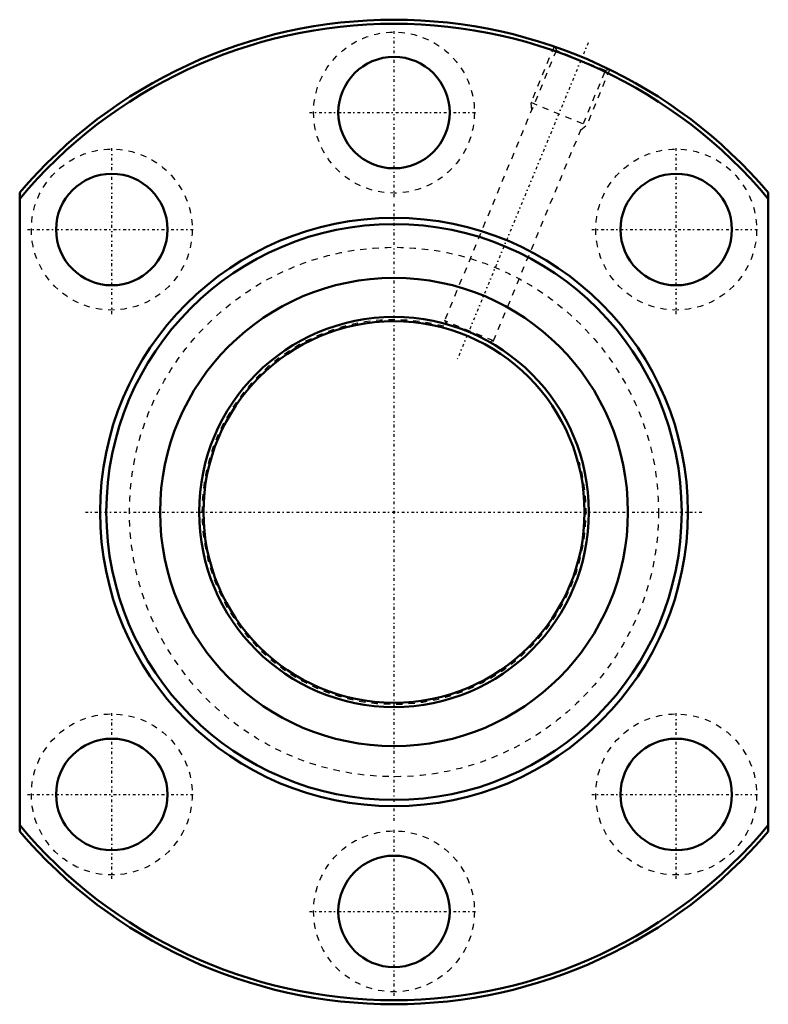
# Model space of a CAD drawing. Header units: millimetres. Extents: x -61 to 61, y -80 to 80.
import ezdxf

# ---------------------------------------------------------------- set-up
doc = ezdxf.new("R2010")
doc.units = ezdxf.units.MM
doc.linetypes.add('Center', pattern=[1.5, 0.45, -0.5, 0.05, -0.5])
doc.linetypes.add('Dashed', pattern=[2, 1, -1])
for name, color, linetype, lineweight in [('2d ConnectionPoints', 7, 'Continuous', 50), ('AM_0', 7, 'Continuous', 50), ('AM_5', 3, 'Continuous', 25), ('AM_7', 7, 'Center', 25), ('AM_9', 6, 'Dashed', 25)]:
    doc.layers.add(name, color=color, linetype=linetype, lineweight=lineweight)

# ---------------------------------------------------------------- blocks, each defined once
blk = doc.blocks.new('1_DK_6320_3RR0Nut_0_in_DK6320_3RRG1_156LC0_000_2')
at = {"layer": 'AM_0'}
for p, q in [((-60.5, -51.58), (-60.5, 51.58)), ((60.5, 51.58), (60.5, -51.58))]:
    blk.add_line(p, q, dxfattribs=at)
for centre, radius in [((0, 64.5), 9), ((-45.61, 45.61), 9), ((45.61, 45.61), 9), ((0, 0), 47.5), ((0, 0), 46.5), ((0, 0), 37.8), ((-45.61, -45.61), 9), ((45.61, -45.61), 9), ((0, -64.5), 9)]:
    blk.add_circle(centre, radius, dxfattribs=at)
for radius, start, end in [(79.5, 40.447, 139.553), (78.85, 39.8898, 140.1102), (78.85, 219.8898, 320.1102), (79.5, 220.447, 319.553)]:
    blk.add_arc((0, 0), radius, start, end, dxfattribs=at)
at = {"layer": 'AM_5', "linetype": 'Dashed'}
for p, q in [((25.87, 75.17), (22.14, 66.16)), ((34.86, 71.45), (31.13, 62.44)), ((22.29, 65.01), (22.14, 66.16)), ((22.14, 66.16), (31.13, 62.44)), ((30.21, 61.73), (31.13, 62.44))]:
    blk.add_line(p, q, dxfattribs=at)
at = {"layer": 'AM_7'}
for p, q in [((0, 50.85), (0, 78.15)), ((31.39, 75.77), (10.21, 24.65)), ((-13.65, 64.5), (13.65, 64.5)), ((-45.61, 31.96), (-45.61, 59.26)), ((45.61, 31.96), (45.61, 59.26)), ((0, -49.88), (0, 49.88)), ((-59.26, 45.61), (-31.96, 45.61)), ((31.96, 45.61), (59.26, 45.61)), ((-49.88, 0), (49.88, 0)), ((-45.61, -59.26), (-45.61, -31.96)), ((45.61, -59.26), (45.61, -31.96)), ((-59.26, -45.61), (-31.96, -45.61)), ((31.96, -45.61), (59.26, -45.61)), ((0, -78.15), (0, -50.85)), ((-13.65, -64.5), (13.65, -64.5))]:
    blk.add_line(p, q, dxfattribs=at)
at = {"layer": 'AM_9'}
for p, q in [((26.01, 75.12), (26.24, 74.55)), ((26.24, 74.55), (8.16, 30.9)), ((34.16, 71.27), (26.24, 74.55)), ((16.08, 27.62), (34.16, 71.27)), ((34.16, 71.27), (34.72, 71.51)), ((16.08, 27.62), (8.16, 30.9)), ((8.16, 30.9), (8.64, 30.29)), ((15.32, 27.52), (16.08, 27.62))]:
    blk.add_line(p, q, dxfattribs=at)
for centre, radius in [((0, 64.5), 13), ((-45.61, 45.61), 13), ((45.61, 45.61), 13), ((0, 0), 42.75), ((-45.61, -45.61), 13), ((45.61, -45.61), 13), ((0, -64.5), 13)]:
    blk.add_circle(centre, radius, dxfattribs=at)
blk = doc.blocks.new('2_DK_6320_3RR015600_Shaft_0_in_DK6320_3RRG1_156LC0_000_2')
at = {"layer": 'AM_0'}
for radius in [31.5, 30.8]:
    blk.add_circle((0, 0), radius, dxfattribs=at)
at = {"layer": 'AM_5', "linetype": 'Dashed'}
blk.add_arc((0, 0), 31.04, 75, 15, dxfattribs=at)

msp = doc.modelspace()

# ---------------------------------------------------------------- linework, layer by layer
at = {"layer": '2d ConnectionPoints'}
msp.add_point((0, 0), dxfattribs=at)
msp.add_point((0, 0), dxfattribs=at)

# ---------------------------------------------------------------- block references
for name in ['1_DK_6320_3RR0Nut_0_in_DK6320_3RRG1_156LC0_000_2', '2_DK_6320_3RR015600_Shaft_0_in_DK6320_3RRG1_156LC0_000_2']:
    msp.add_blockref(name, (0, 0))

doc.saveas('drawing.dxf')
